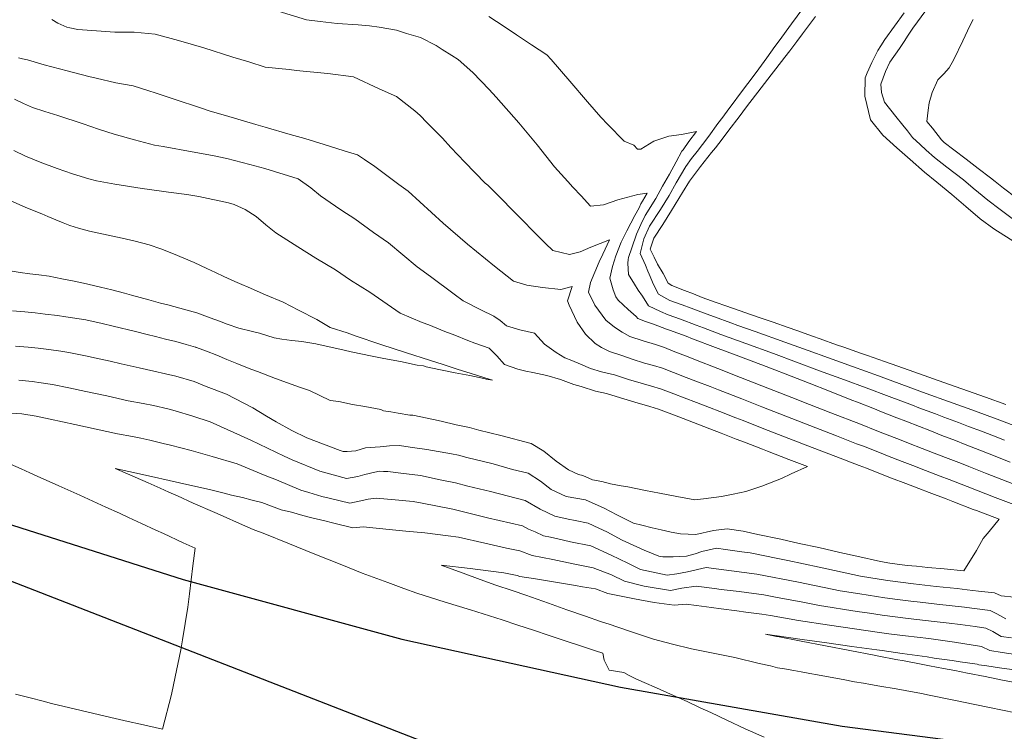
# Model space of a CAD drawing. Header units: inches. Extents: x 11351264 to 11356330, y 6702313 to 6706468.
# Tile 149 of 160: x 11355045 to 11355333, y 6705971 to 6706179. Entities that reach past the tile are written whole.
import ezdxf

# ---------------------------------------------------------------- set-up
doc = ezdxf.new("R2010")
doc.units = ezdxf.units.IN
doc.header["$MEASUREMENT"] = 0
doc.layers.add('Shumate_Contours_clip1', color=7, linetype='Continuous', lineweight=0)
doc.layers.add('Shumate_Streets_clip1', color=7, linetype='Continuous')

msp = doc.modelspace()

# ---------------------------------------------------------------- linework, layer by layer
at = {"layer": 'Shumate_Contours_clip1'}
for points, elevation in [([(11355119.55, 6706181.8), (11355129.03, 6706178.82), (11355133.03, 6706178.4), (11355138.1, 6706177.77), (11355144.16, 6706177.34), (11355147.51, 6706177.1), (11355150.33, 6706176.74), (11355155.43, 6706175.82), (11355158.41, 6706174.89), (11355162.43, 6706173.72), (11355167.02, 6706171.29), (11355168.83, 6706170.16), (11355171.68, 6706168.45), (11355173.53, 6706167.23), (11355177.77, 6706163.47), (11355182.58, 6706158.48), (11355184.59, 6706156.18), (11355191.28, 6706148.65), (11355196.67, 6706142.22), (11355201.74, 6706135.84), (11355205.62, 6706131.55), (11355207.07, 6706129.86), (11355209.55, 6706127.28), (11355212.27, 6706124.25), (11355216.04, 6706124.64), (11355220.26, 6706126.17), (11355226.14, 6706127.74), (11355228.84, 6706128.13), (11355227.51, 6706125.74), (11355227.03, 6706124.94), (11355226.47, 6706123.82), (11355225.24, 6706121.59), (11355222.9, 6706117.11), (11355221.24, 6706113.73), (11355219.68, 6706109.75), (11355218.7, 6706106.66), (11355217.91, 6706103.21), (11355218.88, 6706099.77), (11355219.69, 6706097.76), (11355220.4, 6706096.81), (11355221.84, 6706095.42), (11355223.3, 6706094.05), (11355225.64, 6706091.98), (11355226.14, 6706091.42), (11355228.39, 6706090.55), (11355230.66, 6706089.7), (11355234.49, 6706088.31), (11355235.36, 6706088.01), (11355240.23, 6706086.18), (11355242.13, 6706085.46), (11355248.9, 6706082.92), (11355255.66, 6706080.38), (11355262.12, 6706077.95), (11355262.43, 6706077.84), (11355266.29, 6706076.38), (11355269.29, 6706075.2), (11355276.29, 6706072.45), (11355282.22, 6706070.11), (11355288.79, 6706067.53), (11355290.47, 6706066.88), (11355295.43, 6706064.93), (11355297.52, 6706064.11), (11355302.02, 6706062.34), (11355304.57, 6706061.35), (11355308.6, 6706059.76), (11355311.62, 6706058.58), (11355315.19, 6706057.18), (11355319.13, 6706055.65), (11355321.96, 6706054.54), (11355326.25, 6706052.86), (11355328.57, 6706051.95), (11355335.17, 6706049.35)], 1380), ([(11355274.45, 6706182.15), (11355271.11, 6706177.67), (11355267.49, 6706172.68), (11355266.28, 6706171.01), (11355263.86, 6706167.7), (11355260.75, 6706163.43), (11355255.87, 6706157), (11355254.02, 6706154.49), (11355252.77, 6706152.8), (11355250.99, 6706150.39), (11355249.57, 6706148.5), (11355246.92, 6706144.83), (11355245.07, 6706142.37), (11355243.47, 6706140.33), (11355241.83, 6706138.21), (11355240.16, 6706135.89), (11355237.38, 6706131.1), (11355235.27, 6706127.44), (11355232.8, 6706123.36), (11355229.51, 6706118.41), (11355227.92, 6706114.7), (11355226.83, 6706110.45)], 1376), ([(11355054.53, 6706178.92), (11355056.23, 6706177.85), (11355058.88, 6706176.71), (11355059.8, 6706176.49), (11355062.13, 6706176.03), (11355066.18, 6706175.69), (11355072.94, 6706175.19), (11355078.64, 6706175.22), (11355084.74, 6706174.66), (11355091.54, 6706172.79), (11355098.96, 6706170.67), (11355107.49, 6706167.94), (11355112.19, 6706166.5), (11355117.01, 6706164.99), (11355124.04, 6706164.26), (11355126.1, 6706163.97), (11355128.12, 6706163.78), (11355135.37, 6706163.15), (11355142.85, 6706162.11), (11355150.35, 6706158.68), (11355155.41, 6706156.37), (11355160.76, 6706152.16), (11355162.32, 6706150.81), (11355164.36, 6706148.75), (11355168.93, 6706144.15), (11355171.36, 6706141.5), (11355175.45, 6706137.17), (11355181.38, 6706131.07), (11355182.17, 6706130.42), (11355186.81, 6706125.83), (11355188.77, 6706123.8), (11355191.6, 6706120.97), (11355196.36, 6706116.09), (11355199.11, 6706113.37), (11355201.27, 6706111.32), (11355206.08, 6706110.16), (11355209.19, 6706110.95), (11355212.36, 6706112.29), (11355217.85, 6706114.45), (11355215.82, 6706110.28), (11355214.84, 6706107.99), (11355213.49, 6706104.93), (11355212.3, 6706101.91), (11355211.69, 6706099.14), (11355213.5, 6706095.26), (11355216.77, 6706090.9), (11355219.31, 6706088.82), (11355221.54, 6706087.43), (11355223.82, 6706086.14), (11355227.66, 6706084.87), (11355231.26, 6706083.74), (11355233.93, 6706082.86), (11355236.45, 6706081.86), (11355240.88, 6706080.14), (11355243.01, 6706079.3), (11355249.58, 6706076.74), (11355256.14, 6706074.17), (11355262.39, 6706071.73), (11355271.22, 6706068.27), (11355276.38, 6706066.25), (11355282.64, 6706063.79), (11355291.33, 6706060.42), (11355296.16, 6706058.53), (11355298.38, 6706057.66), (11355302.76, 6706055.95), (11355305.43, 6706054.91), (11355309.36, 6706053.38), (11355312.89, 6706052.01), (11355316.26, 6706050.71), (11355320.88, 6706048.92), (11355323.06, 6706048.06), (11355327.99, 6706046.14), (11355336.27, 6706042.88)], 1382), ([(11355182.5, 6706179.81), (11355186.95, 6706176.87), (11355190.54, 6706174.49), (11355195.01, 6706171.54), (11355199.44, 6706168.59), (11355200.78, 6706167.21), (11355206.21, 6706160.86), (11355211.42, 6706154.79), (11355215.27, 6706150.3), (11355217.33, 6706148.19), (11355222.08, 6706143.31), (11355224.99, 6706142.18), (11355225.98, 6706141.01), (11355226.95, 6706140.99), (11355230.81, 6706143.35), (11355235.17, 6706144.83), (11355238.9, 6706145.24), (11355243.28, 6706146.19), (11355241.1, 6706143.18), (11355239.37, 6706140.83), (11355239.27, 6706140.68), (11355239.15, 6706140.52), (11355239.03, 6706140.35), (11355237.36, 6706137.25), (11355235.39, 6706133.7), (11355233.39, 6706130.14), (11355231.37, 6706126.58), (11355228.3, 6706121.59), (11355227, 6706118.94), (11355225.77, 6706116.1), (11355224.33, 6706112.11), (11355223.43, 6706109.23), (11355223.3, 6706108.68), (11355223.23, 6706107.62), (11355223.42, 6706104.29), (11355225.14, 6706101.44), (11355226.25, 6706099.72), (11355227.47, 6706097.89), (11355229.29, 6706095.1), (11355232.72, 6706093.49), (11355235, 6706092.45), (11355238.58, 6706091.2), (11355243.17, 6706089.48), (11355245.35, 6706088.67), (11355250.45, 6706086.76), (11355257.72, 6706084.06), (11355265.81, 6706081.15), (11355272.59, 6706078.63), (11355279.35, 6706076.12), (11355286.63, 6706073.4), (11355293, 6706071.08), (11355299.76, 6706068.54), (11355306.53, 6706066), (11355308.41, 6706065.28), (11355313.28, 6706063.46), (11355315.73, 6706062.52), (11355320.08, 6706060.93), (11355322.97, 6706059.82), (11355326.82, 6706058.36), (11355330.33, 6706057.01), (11355333.54, 6706055.79)], 1378), ([(11355278.19, 6706179.82), (11355276.44, 6706177.51), (11355274.3, 6706174.73), (11355272.68, 6706172.55), (11355270.61, 6706169.8), (11355269.22, 6706167.92), (11355266.55, 6706164.47), (11355265.21, 6706162.72), (11355262.24, 6706158.9), (11355257.94, 6706153.34), (11355255.75, 6706150.46), (11355252.75, 6706146.56), (11355250.79, 6706143.93), (11355248.82, 6706141.37), (11355247.69, 6706139.97), (11355245.58, 6706137.3), (11355244.49, 6706135.91), (11355241.24, 6706131.65), (11355239.24, 6706128.32), (11355235.98, 6706122.99), (11355233.42, 6706118.91), (11355230.82, 6706114.95), (11355229.76, 6706111.68)], 1374), ([(11355337, 6706113.43), (11355330.34, 6706117.69), (11355326.4, 6706120.58), (11355322.17, 6706124.17), (11355318.04, 6706127.69), (11355313.71, 6706131.36), (11355310.1, 6706134.27), (11355305.91, 6706137.95), (11355301.97, 6706141.4), (11355297.86, 6706145.07), (11355294.27, 6706149.61), (11355293.68, 6706151.98), (11355293.21, 6706154.01), (11355292.63, 6706156.53), (11355292.75, 6706161.85), (11355293.28, 6706163.28), (11355294.69, 6706166.33), (11355296.38, 6706169.91), (11355297.26, 6706171.23), (11355298.5, 6706173.12), (11355301.3, 6706177), (11355304.09, 6706180.88)], 1374), ([(11355337.32, 6706119.52), (11355332.29, 6706123.28), (11355328.59, 6706126.07), (11355325.9, 6706128.31), (11355324.33, 6706129.59), (11355321.47, 6706131.97), (11355316.62, 6706135.73), (11355312.96, 6706138.56), (11355310.53, 6706140.73), (11355308.82, 6706142.32), (11355306.56, 6706144.39), (11355305.06, 6706146.31), (11355303.71, 6706148.02), (11355301.71, 6706150.52), (11355298.36, 6706154.71), (11355297.51, 6706157.6), (11355297.3, 6706160.04), (11355298.67, 6706163.73), (11355299.92, 6706166.41), (11355302.71, 6706170.46), (11355304.09, 6706172.51), (11355305.34, 6706174.35), (11355306.71, 6706176.39), (11355310.51, 6706181.59)], 1376), ([(11355336.87, 6706126.8), (11355333.26, 6706129.56), (11355330.75, 6706131.49), (11355329.4, 6706132.59), (11355325.83, 6706135.32), (11355322.26, 6706138.06), (11355318.69, 6706140.8), (11355315.88, 6706142.94), (11355315.03, 6706143.73), (11355312.39, 6706147.08), (11355310.8, 6706149.09), (11355311.14, 6706152.36), (11355311.47, 6706154.53), (11355312.33, 6706157.55), (11355314.03, 6706161.24), (11355315.71, 6706163.05), (11355317.28, 6706164.82), (11355318.66, 6706167.22), (11355321.3, 6706172.72), (11355323.34, 6706177.08), (11355324.36, 6706178.98)], 1378), ([(11355044.73, 6706167.73), (11355045.94, 6706167.46), (11355047.39, 6706167.12), (11355052.27, 6706165.63), (11355058.93, 6706163.91), (11355065.34, 6706162.3), (11355067.48, 6706161.8), (11355073.19, 6706160.37), (11355078.35, 6706159.52), (11355082.61, 6706158.12), (11355085.04, 6706157.4), (11355090.28, 6706155.65), (11355097.98, 6706153.1), (11355100.56, 6706152.23), (11355104.29, 6706151.11), (11355105.36, 6706150.87), (11355114.26, 6706148.22), (11355116.95, 6706147.46), (11355124.27, 6706145.3), (11355128.54, 6706144.06), (11355134.26, 6706142.37), (11355140.13, 6706140.52), (11355144.05, 6706139.36), (11355146.11, 6706137.91), (11355149.09, 6706135.93), (11355156.08, 6706130.67), (11355158.82, 6706128.67), (11355169.09, 6706119.31), (11355176.22, 6706113.12), (11355184.17, 6706106.73), (11355189.73, 6706102.37), (11355193.57, 6706101.11), (11355198.22, 6706100.48), (11355203.59, 6706099.85), (11355206.87, 6706100.77), (11355205.54, 6706096.58), (11355206, 6706095.3), (11355208.32, 6706090.29), (11355210.77, 6706086.79), (11355213.6, 6706084.1), (11355215.47, 6706082.91), (11355217.8, 6706081.75), (11355221.69, 6706080.43), (11355224.43, 6706079.5), (11355228.05, 6706078.34), (11355230.67, 6706077.63), (11355233.35, 6706076.81), (11355236.52, 6706075.58), (11355240.3, 6706074.14), (11355243.13, 6706073.04), (11355247.26, 6706071.46), (11355249.73, 6706070.5), (11355256.53, 6706067.83), (11355262.48, 6706065.51), (11355269.48, 6706062.78), (11355276.48, 6706060.05), (11355284.33, 6706057.01), (11355290.21, 6706054.73), (11355292.19, 6706053.97), (11355296.9, 6706052.14), (11355299.24, 6706051.23), (11355303.51, 6706049.57), (11355306.66, 6706048.36), (11355310.42, 6706046.9), (11355314.64, 6706045.28), (11355317.33, 6706044.24), (11355322.62, 6706042.21), (11355330.8, 6706039.02), (11355337.79, 6706036.36)], 1384), ([(11355043.58, 6706155.58), (11355046.14, 6706154.34), (11355048.82, 6706153.2), (11355052.45, 6706152.04), (11355056.2, 6706150.8), (11355063.65, 6706148.37), (11355068.19, 6706146.81), (11355072.78, 6706145.37), (11355078.69, 6706143.73), (11355084.59, 6706142.18), (11355087.14, 6706141.73), (11355095.57, 6706140.18), (11355101.51, 6706139.1), (11355105.78, 6706138.29), (11355112.47, 6706136.52), (11355116.86, 6706135.35), (11355126.61, 6706132.32), (11355130.36, 6706129.69), (11355133.22, 6706127.29), (11355137.56, 6706124.31), (11355139.46, 6706123.05), (11355143.26, 6706120.58), (11355148.7, 6706116.58), (11355153.08, 6706113.56), (11355161.5, 6706106.53), (11355165.38, 6706103.71), (11355172.34, 6706098.53), (11355174.96, 6706096.61), (11355180.15, 6706093.98), (11355183.91, 6706092.11), (11355185.76, 6706090.82), (11355187.63, 6706089.27), (11355191.59, 6706088.05), (11355195.89, 6706087.09), (11355198.83, 6706083.86), (11355202.16, 6706081.47), (11355204.76, 6706079.91), (11355206.82, 6706079.13), (11355209.29, 6706078.01), (11355212.27, 6706076.73), (11355215.52, 6706075.79), (11355219.3, 6706074.92), (11355223.42, 6706073.56), (11355227.1, 6706072.43), (11355230.09, 6706071.59), (11355232.77, 6706070.8), (11355236.65, 6706069.32), (11355239.73, 6706068.17), (11355243.31, 6706066.81), (11355247.07, 6706065.34), (11355250.11, 6706064.15), (11355254.82, 6706062.31), (11355256.93, 6706061.49), (11355262.57, 6706059.3), (11355270.31, 6706056.3), (11355277.19, 6706053.64), (11355284.07, 6706050.99), (11355290.95, 6706048.34), (11355293.05, 6706047.53), (11355297.65, 6706045.75), (11355300.42, 6706044.69), (11355304.57, 6706043.09), (11355308.4, 6706041.63), (11355311.49, 6706040.44), (11355316.38, 6706038.57), (11355318.42, 6706037.78), (11355324.36, 6706035.51), (11355325.31, 6706035.14), (11355331.96, 6706032.61), (11355329, 6706029.02), (11355327.31, 6706027.02), (11355325.32, 6706023.48), (11355324, 6706021.37), (11355322.84, 6706019.57), (11355321.58, 6706017.47), (11355315.8, 6706018.06), (11355311.08, 6706018.53), (11355307.74, 6706018.84), (11355305.03, 6706019.11), (11355299.97, 6706019.8), (11355297.24, 6706020.24), (11355290.28, 6706021.83), (11355285.3, 6706022.91), (11355279.15, 6706024.32), (11355273.33, 6706025.56), (11355268.05, 6706026.76), (11355261.3, 6706028.16), (11355256.96, 6706029.15), (11355252.27, 6706029.79), (11355248.25, 6706029.34), (11355243.15, 6706028.18), (11355238.59, 6706028.36), (11355235.9, 6706028.84), (11355232.94, 6706029.52), (11355230.36, 6706030.07), (11355227.29, 6706030.85), (11355224.85, 6706031.46), (11355219.99, 6706033.87), (11355216.25, 6706035.82), (11355210.8, 6706038.3), (11355205.1, 6706039.29), (11355200.78, 6706041.31), (11355197.63, 6706043.75), (11355193.96, 6706046.09), (11355189.39, 6706047.2), (11355183.79, 6706048.83), (11355176.06, 6706050.68), (11355173.59, 6706051.35), (11355171.59, 6706051.73), (11355164.29, 6706053.03), (11355159.41, 6706053.74), (11355156.27, 6706054.22), (11355153.4, 6706054.12), (11355150.66, 6706053.86), (11355146.35, 6706053.49), (11355143.5, 6706052.61), (11355140.94, 6706052.43), (11355139.77, 6706052.48), (11355138.97, 6706052.7), (11355129.22, 6706056.47), (11355124.74, 6706058.63), (11355120.21, 6706061.18), (11355117.37, 6706062.82), (11355113.31, 6706065.21), (11355105.66, 6706069.2), (11355099.7, 6706071.51), (11355096.16, 6706072.91), (11355090.85, 6706074.47), (11355087.76, 6706075.23), (11355084.38, 6706076.01), (11355080.02, 6706076.96), (11355074.84, 6706078.15), (11355071.6, 6706078.89), (11355068.39, 6706079.59), (11355064.37, 6706080.47), (11355061.86, 6706080.98), (11355059.51, 6706081.48), (11355057.11, 6706081.85), (11355053.6, 6706082.35), (11355050.49, 6706082.68), (11355047.58, 6706083), (11355043.88, 6706083.34)], 1386), ([(11355043.39, 6706140.58), (11355046.82, 6706138.93), (11355051.1, 6706137.14), (11355056.06, 6706135.33), (11355060.57, 6706133.74), (11355065.28, 6706132.31), (11355067.55, 6706131.68), (11355072.94, 6706130.69), (11355080.9, 6706129.43), (11355085.89, 6706128.78), (11355088.65, 6706128.4), (11355094.06, 6706127.67), (11355097.53, 6706127.13), (11355106.21, 6706125.27), (11355107.93, 6706124.79), (11355111.1, 6706123.34), (11355114.38, 6706121.28), (11355117.2, 6706118.85), (11355120.11, 6706116.48), (11355126.55, 6706112.41), (11355131.78, 6706109.11), (11355137.58, 6706105.65), (11355141.98, 6706102.62), (11355147.6, 6706099.15), (11355156.54, 6706092.92), (11355162.93, 6706090.22), (11355164.87, 6706089.55), (11355169.6, 6706087.57), (11355172.53, 6706086.5), (11355176.31, 6706084.94), (11355178.38, 6706084.2), (11355182.53, 6706082.68), (11355184.8, 6706080.44), (11355187.05, 6706077.93), (11355190.96, 6706076.58), (11355193.33, 6706076.01), (11355195.32, 6706075.63), (11355199.48, 6706074.74), (11355203.43, 6706073.49), (11355207.33, 6706072.11), (11355209.49, 6706071.45), (11355213.72, 6706070.16), (11355216.95, 6706069.48), (11355221.09, 6706068.18), (11355225.25, 6706066.92), (11355229.68, 6706065.61), (11355232.19, 6706064.83), (11355236.84, 6706063.1), (11355239.42, 6706062.1), (11355243.66, 6706060.44), (11355247.17, 6706059.09), (11355250.5, 6706057.8), (11355254.92, 6706056.1), (11355257.34, 6706055.16), (11355262.67, 6706053.11), (11355264.14, 6706052.54), (11355270.34, 6706050.15), (11355275.81, 6706048.05), (11355271.01, 6706045.88), (11355268.15, 6706044.53), (11355262.4, 6706042.34), (11355257.71, 6706040.73), (11355254.04, 6706039.94), (11355250.67, 6706039.25), (11355245.35, 6706038.62), (11355242.84, 6706038.32), (11355237.55, 6706039.32), (11355232.47, 6706040.28), (11355228.36, 6706041.06), (11355223.21, 6706042.07), (11355221.19, 6706042.42), (11355218.14, 6706043), (11355215.54, 6706043.63), (11355212.86, 6706044.15), (11355210, 6706045.47), (11355208.78, 6706045.68), (11355205.83, 6706047.13), (11355202.17, 6706049.59), (11355198.57, 6706052.57), (11355194.9, 6706054.82), (11355185.96, 6706057.11), (11355179.56, 6706058.74), (11355176.79, 6706059.48), (11355172.92, 6706060.29), (11355168.53, 6706061.37), (11355166.23, 6706061.81), (11355160.2, 6706063.1), (11355159.33, 6706063.12), (11355155.95, 6706063.69), (11355153.79, 6706064.07), (11355151.62, 6706064.39), (11355150.82, 6706064.73), (11355146.13, 6706065.59), (11355142.53, 6706066.25), (11355138.57, 6706067.14), (11355136.03, 6706067.42), (11355129.93, 6706070.33), (11355127.04, 6706071.33), (11355120.04, 6706073.85), (11355114.71, 6706075.84), (11355112.8, 6706076.57), (11355108.66, 6706078.18), (11355105.71, 6706079.4), (11355102.81, 6706080.66), (11355099.8, 6706081.84), (11355096.9, 6706082.88), (11355096.68, 6706082.95), (11355096.62, 6706082.97), (11355096.57, 6706082.99), (11355093.8, 6706083.83), (11355090.83, 6706084.63), (11355087.82, 6706085.39), (11355084.8, 6706086.13), (11355082.43, 6706086.74), (11355079.03, 6706087.62), (11355072.42, 6706089.18), (11355069.25, 6706089.91), (11355064.41, 6706090.96), (11355058.55, 6706091.93), (11355056.18, 6706092.27), (11355052.58, 6706092.67), (11355049.56, 6706093.02), (11355046.55, 6706093.32), (11355042.96, 6706093.66)], 1388), ([(11355042.44, 6706125.85), (11355046.68, 6706124.02), (11355048.8, 6706123.12), (11355051.52, 6706122.01), (11355052.4, 6706121.65), (11355053.36, 6706121.26), (11355055.69, 6706120.25), (11355057.85, 6706119.39), (11355059.79, 6706118.63), (11355062.26, 6706117.82), (11355065.56, 6706116.97), (11355068.28, 6706116.35), (11355075.12, 6706114.9), (11355078.93, 6706114.05), (11355083.02, 6706112.97), (11355086.45, 6706111.75), (11355090.11, 6706110.37), (11355096.2, 6706107.77), (11355099.93, 6706106.02), (11355102.42, 6706104.89), (11355104.87, 6706103.68), (11355108.1, 6706102.25), (11355110.11, 6706101.4), (11355111.97, 6706100.58), (11355117.04, 6706098.37), (11355122.28, 6706096.19), (11355126.78, 6706093.84), (11355132.07, 6706091.15), (11355135.97, 6706088.81), (11355140.95, 6706087.19), (11355143.28, 6706086.29), (11355150.81, 6706083.81), (11355158.34, 6706081.33), (11355165.08, 6706079.2), (11355169.12, 6706077.89), (11355173.19, 6706076.6), (11355177.26, 6706075.31), (11355181.28, 6706074.06), (11355181.33, 6706074.01), (11355183.51, 6706073.36), (11355181.68, 6706073.59), (11355181.02, 6706073.85), (11355176.93, 6706074.66), (11355172.65, 6706075.49), (11355168.37, 6706076.37), (11355164.09, 6706077.26), (11355163.37, 6706077.49), (11355161.53, 6706077.77), (11355156.57, 6706078.77), (11355151.72, 6706079.69), (11355148.34, 6706080.37), (11355142.16, 6706081.68), (11355140.07, 6706082.1), (11355131.78, 6706083.94), (11355127.69, 6706084.62), (11355124.73, 6706084.91), (11355121.87, 6706085.33), (11355119.58, 6706085.76), (11355117.42, 6706086.41), (11355115.33, 6706087.06), (11355113.21, 6706087.6), (11355109.22, 6706088.6), (11355105.84, 6706089.76), (11355103.58, 6706090.6), (11355100.87, 6706091.59), (11355096.98, 6706093.06), (11355093.71, 6706093.96), (11355088.44, 6706095.36), (11355086.27, 6706095.93), (11355082.85, 6706096.82), (11355077.8, 6706098.21), (11355075.78, 6706098.77), (11355072.09, 6706099.75), (11355068.71, 6706100.54), (11355067.45, 6706100.84), (11355064.64, 6706101.51), (11355060.56, 6706102.38), (11355057.39, 6706103.04), (11355053.73, 6706103.76), (11355050.7, 6706104.21), (11355048.01, 6706104.51), (11355045.22, 6706104.86), (11355042.91, 6706105.29)], 1390), ([(11355226.83, 6706110.45), (11355228.32, 6706107.06), (11355229.03, 6706105.23), (11355229.48, 6706104.36), (11355230.72, 6706101.35), (11355232.21, 6706098.5), (11355235.52, 6706096.62), (11355239.15, 6706095.35), (11355241.78, 6706094.38), (11355246.14, 6706092.76), (11355248.57, 6706091.86), (11355253.39, 6706090.08), (11355255.4, 6706089.38), (11355260.44, 6706087.59), (11355269.22, 6706084.49), (11355276.04, 6706082), (11355281.92, 6706079.85), (11355289.01, 6706077.32), (11355296.63, 6706074.59), (11355303.43, 6706072.09), (11355310.59, 6706069.46), (11355317.1, 6706067.11), (11355323.97, 6706064.64), (11355332.13, 6706061.59), (11355337.5, 6706059.57)], 1376), ([(11355229.76, 6706111.68), (11355230.9, 6706109.36), (11355231.83, 6706107.27), (11355233.58, 6706104.6), (11355235, 6706101.75), (11355236.06, 6706101.05), (11355239.8, 6706099.58), (11355242.4, 6706098.58), (11355244.99, 6706097.57), (11355249.08, 6706096.06), (11355251.85, 6706095.1), (11355256.1, 6706093.62), (11355258.78, 6706092.69), (11355263.13, 6706091.17), (11355265.72, 6706090.28), (11355270.16, 6706088.72), (11355272.65, 6706087.86), (11355277.28, 6706086.2), (11355279.53, 6706085.42), (11355284.32, 6706083.73), (11355286.46, 6706083), (11355291.36, 6706081.27), (11355293.38, 6706080.57), (11355298.4, 6706078.8), (11355300.3, 6706078.15), (11355305.55, 6706076.25), (11355314.08, 6706073.26), (11355321, 6706070.83), (11355327.91, 6706068.4), (11355333.9, 6706066.21)], 1374), ([(11355340.15, 6706009.43), (11355332.57, 6706010.17), (11355330.58, 6706011.03), (11355325.93, 6706011.54), (11355322.56, 6706011.98), (11355319.62, 6706012.31), (11355313.47, 6706012.96), (11355306.82, 6706013.7), (11355299.2, 6706014.71), (11355291.31, 6706015.97), (11355279.26, 6706018.57), (11355270.06, 6706020.53), (11355267.13, 6706021.1), (11355259.01, 6706022.8), (11355256.56, 6706023.11), (11355251.78, 6706023.78), (11355249.18, 6706024.11), (11355244.91, 6706023.18), (11355242.9, 6706022.53), (11355240.4, 6706021.84), (11355236.49, 6706021.59), (11355233.48, 6706021.57), (11355232.27, 6706021.85), (11355227.97, 6706023.56), (11355221.49, 6706026.46), (11355217.02, 6706028.93), (11355214.68, 6706029.98), (11355211.57, 6706031.49), (11355207.73, 6706032.25), (11355205.69, 6706032.61), (11355201.76, 6706033.51), (11355197.49, 6706035.61), (11355193.11, 6706038.13), (11355182.92, 6706040.75), (11355176.36, 6706042.33), (11355172.73, 6706043.31), (11355168.26, 6706044.17), (11355162.48, 6706045.38), (11355156.66, 6706046.15), (11355152.91, 6706046.63), (11355151.6, 6706046.64), (11355150.5, 6706046.67), (11355149.1, 6706046.42), (11355146.18, 6706045.76), (11355144.11, 6706045.12), (11355140.8, 6706044.54), (11355132.98, 6706046.7), (11355124.9, 6706050.05), (11355122.56, 6706051.04), (11355112.78, 6706055.76), (11355100.9, 6706061.11), (11355095.75, 6706062.81), (11355090.56, 6706064.37), (11355088.46, 6706064.95), (11355084.3, 6706065.88), (11355081.24, 6706066.47), (11355076.85, 6706067.31), (11355070.61, 6706068.71), (11355064.41, 6706070.05), (11355059.51, 6706071.08), (11355054.65, 6706072.08), (11355051.4, 6706072.53), (11355048.74, 6706072.95), (11355044.78, 6706073.37)], 1384), ([(11355333.92, 6706003.43), (11355331.26, 6706004.89), (11355329.31, 6706005.86), (11355323.94, 6706006.58), (11355321.83, 6706006.86), (11355313.7, 6706007.79), (11355308.85, 6706008.34), (11355306.06, 6706008.65), (11355302.18, 6706009.14), (11355298.44, 6706009.62), (11355291.15, 6706010.76), (11355285.35, 6706011.68), (11355283.07, 6706012.18), (11355273.18, 6706014.19), (11355261.02, 6706016.57), (11355253.53, 6706017.54), (11355246.13, 6706018.49), (11355240.66, 6706017.18), (11355237.56, 6706016.62), (11355234.7, 6706016.26), (11355226.93, 6706017.94), (11355223.23, 6706019.73), (11355218.29, 6706022.11), (11355212.31, 6706024.88), (11355206.43, 6706026.02), (11355204.39, 6706026.47), (11355200.54, 6706027.34), (11355198.46, 6706027.78), (11355196.05, 6706028.98), (11355194.1, 6706029.72), (11355192.32, 6706030.69), (11355182.1, 6706033.06), (11355171.9, 6706035.54), (11355162.97, 6706037.31), (11355160.31, 6706037.77), (11355155.07, 6706038.3), (11355149.44, 6706038.82), (11355147.13, 6706038.48), (11355145.03, 6706038.04), (11355141.74, 6706037.33), (11355135.74, 6706038.76), (11355133.6, 6706039.31), (11355129.71, 6706040.46), (11355127.4, 6706041.11), (11355120.25, 6706044.14), (11355116.93, 6706045.4), (11355108.78, 6706048.84), (11355101.41, 6706050.98), (11355095.34, 6706052.72), (11355089.26, 6706054.29), (11355087.12, 6706054.78), (11355083.18, 6706055.75), (11355080.58, 6706056.33), (11355078.07, 6706056.82), (11355073.68, 6706057.66), (11355067.43, 6706059.04), (11355061.18, 6706060.39), (11355053.99, 6706061.95), (11355049.86, 6706062.82), (11355045.67, 6706063.46), (11355042.6, 6706063.67)], 1382), ([(11355042.39, 6706048.78), (11355045.53, 6706047.37), (11355048.09, 6706046.19), (11355050.23, 6706045.23), (11355056.53, 6706042.4), (11355062.64, 6706039.64), (11355070.26, 6706036.17), (11355074.26, 6706034.36), (11355076.97, 6706033.12), (11355080.73, 6706031.39), (11355084.97, 6706029.43), (11355087.2, 6706028.4), (11355092.97, 6706025.73), (11355096.45, 6706024.13), (11355095.81, 6706018.95), (11355094.77, 6706010.75), (11355094.31, 6706006.85), (11355092.75, 6705997.31), (11355092.27, 6705994.35), (11355090.15, 6705984.09), (11355089.55, 6705981.34), (11355086.92, 6705971.12), (11355080.43, 6705972.59), (11355076.82, 6705973.44), (11355071.77, 6705974.59), (11355063.08, 6705976.63), (11355054.38, 6705978.71), (11355051.92, 6705979.33), (11355048.14, 6705980.28), (11355043.87, 6705981.38)], 1382), ([(11355335.55, 6705997.88), (11355332.49, 6705998.3), (11355330.08, 6705999.74), (11355328.05, 6706000.7), (11355324.91, 6706001.18), (11355320.57, 6706001.78), (11355317.31, 6706002.17), (11355312.94, 6706002.7), (11355305.3, 6706003.58), (11355297.67, 6706004.53), (11355294, 6706005.08), (11355290.37, 6706005.64), (11355286.65, 6706006.2), (11355283.08, 6706006.77), (11355279.32, 6706007.34), (11355273.97, 6706008.43), (11355266.97, 6706009.72), (11355262.98, 6706010.49), (11355257.98, 6706011.14), (11355255.77, 6706011.43), (11355250.57, 6706012.09), (11355248.56, 6706012.35), (11355243.17, 6706013.05), (11355239.04, 6706012.4), (11355235.73, 6706011.8), (11355228.02, 6706013.03), (11355222.21, 6706014.48), (11355218.44, 6706016.32), (11355213.03, 6706018.44), (11355209.64, 6706019.06), (11355207.16, 6706019.53), (11355201.27, 6706020.8), (11355195.15, 6706022.04), (11355191.53, 6706023.36), (11355187.66, 6706024.17), (11355181.31, 6706025.62), (11355173.57, 6706027.37), (11355170.57, 6706027.75), (11355163.7, 6706028.6), (11355158.19, 6706029.17), (11355154.28, 6706029.48), (11355145.69, 6706030.35), (11355142.68, 6706030.12), (11355136.68, 6706031.54), (11355134.4, 6706032.11), (11355130.68, 6706033.06), (11355128.02, 6706033.72), (11355124.66, 6706034.66), (11355121.69, 6706035.39), (11355116.04, 6706037.55), (11355113.17, 6706038.21), (11355110.29, 6706038.98), (11355107.09, 6706039.71), (11355104.57, 6706040.39), (11355101.01, 6706041.19), (11355098.88, 6706041.75), (11355094.93, 6706042.62), (11355088.84, 6706044), (11355083.64, 6706045.15), (11355077, 6706046.61), (11355073.08, 6706047.48), (11355076.64, 6706045.91), (11355082.68, 6706043.25), (11355086.22, 6706041.7), (11355088.73, 6706040.58), (11355091.28, 6706039.46), (11355095.89, 6706037.36), (11355102.24, 6706034.56), (11355105.5, 6706033.13), (11355108.59, 6706031.78), (11355113.44, 6706029.66), (11355116.85, 6706028.31), (11355123.63, 6706025.58), (11355131.54, 6706022.44), (11355138.9, 6706019.43), (11355145.36, 6706016.84), (11355152.92, 6706014.06), (11355157.59, 6706012.35), (11355161.41, 6706010.95), (11355169.65, 6706008.38), (11355177.07, 6706006.07), (11355186.34, 6706003.18), (11355190.95, 6706001.64), (11355195.56, 6706000.11), (11355200.17, 6705998.58), (11355202.81, 6705997.72), (11355205.17, 6705996.91), (11355209.62, 6705995.45), (11355213.76, 6705994.1), (11355215.86, 6705993.42), (11355216.25, 6705991.35), (11355217.74, 6705988.41), (11355222, 6705987.71), (11355223.58, 6705986.84), (11355225.58, 6705985.87), (11355227.94, 6705984.8), (11355231.55, 6705983.22), (11355235.72, 6705981.38), (11355240.55, 6705979.22), (11355244.41, 6705977.43), (11355247.49, 6705976), (11355252.14, 6705973.81), (11355257.59, 6705971.23), (11355263.1, 6705968.85)], 1380), ([(11355337.42, 6705992.93), (11355332.85, 6705993.57), (11355329.23, 6705994.18), (11355326.74, 6705995.39), (11355318.89, 6705996.58), (11355311.33, 6705997.67), (11355304.53, 6705998.48), (11355299.62, 6705999.1), (11355296.9, 6705999.44), (11355289.6, 6706000.51), (11355282.3, 6706001.6), (11355273.21, 6706002.94), (11355264.93, 6706004.46), (11355262.45, 6706004.8), (11355257.71, 6706005.42), (11355255.07, 6706005.79), (11355250.49, 6706006.38), (11355247.68, 6706006.77), (11355243.27, 6706007.34), (11355240.29, 6706007.76), (11355236.73, 6706007.44), (11355230.95, 6706008.29), (11355225.13, 6706009.33), (11355217.33, 6706010.9), (11355213.73, 6706012.25), (11355209.91, 6706012.83), (11355207.87, 6706013.21), (11355202.01, 6706014.22), (11355196.16, 6706015.17), (11355191.57, 6706015.84), (11355190.76, 6706016.13), (11355186.84, 6706016.96), (11355179.22, 6706017.88), (11355176.99, 6706018.18), (11355168.56, 6706019.17), (11355175.77, 6706016.49), (11355179.12, 6706015.27), (11355184.21, 6706013.38), (11355189.6, 6706011.61), (11355193.32, 6706010.35), (11355199.93, 6706008.03), (11355205.32, 6706006.14), (11355210.81, 6706004.23), (11355215.22, 6706002.72), (11355217.97, 6706001.78), (11355219.97, 6706001.09), (11355224.31, 6705999.63), (11355230.68, 6705997.48), (11355236.26, 6705996.06), (11355241.83, 6705994.7), (11355247.72, 6705993.52), (11355254.5, 6705992.1), (11355261.61, 6705990.42), (11355264.93, 6705989.65), (11355267.07, 6705989.13), (11355269.07, 6705988.78), (11355271.77, 6705988.29), (11355273.91, 6705987.92), (11355276.47, 6705987.46), (11355278.76, 6705987.06), (11355282.43, 6705986.38), (11355286.28, 6705985.68), (11355289.61, 6705985.06), (11355292.25, 6705984.61), (11355294.25, 6705984.25), (11355297.01, 6705983.78), (11355301.76, 6705982.97), (11355304.44, 6705982.46), (11355309.18, 6705981.55), (11355311.43, 6705981.12), (11355318.69, 6705979.62), (11355324.85, 6705978.35), (11355329.11, 6705977.48), (11355336.73, 6705975.9)], 1378), ([(11355335.63, 6705988.6), (11355332.01, 6705989.14), (11355328.38, 6705989.69), (11355325.96, 6705990.03), (11355325.47, 6705990.21), (11355320.53, 6705990.9), (11355318.15, 6705991.25), (11355312.92, 6705991.99), (11355310.84, 6705992.29), (11355303.52, 6705993.32), (11355297.66, 6705994.14), (11355296.13, 6705994.34), (11355288.82, 6705995.37), (11355281.52, 6705996.4), (11355274.21, 6705997.43), (11355266.97, 6705998.45), (11355266.87, 6705998.47), (11355263.5, 6705998.94), (11355266.73, 6705998.31), (11355266.89, 6705998.28), (11355267.04, 6705998.25), (11355273.95, 6705996.92), (11355281.08, 6705995.54), (11355288.22, 6705994.17), (11355295.35, 6705992.8), (11355296.66, 6705992.57), (11355301.67, 6705991.6), (11355304.08, 6705991.14), (11355308.66, 6705990.26), (11355311.5, 6705989.72), (11355315.65, 6705988.92), (11355318.93, 6705988.29), (11355322.63, 6705987.58), (11355327.83, 6705986.53), (11355332.92, 6705985.54), (11355336.59, 6705984.83)], 1376)]:
    msp.add_lwpolyline(points, dxfattribs=dict(at, elevation=elevation))
at = {"layer": 'Shumate_Streets_clip1'}
msp.add_lwpolyline([(11354925.19, 6706060.2), (11355030, 6706035), (11355093, 6706015), (11355157, 6705997.5), (11355221, 6705983.5), (11355286, 6705972), (11355352, 6705963.5), (11355418, 6705958), (11355484, 6705955.5), (11355550, 6705956), (11355616, 6705959.5), (11355674, 6705963.5), (11355733, 6705967), (11355792, 6705970.5), (11355851, 6705974), (11355909, 6705977.5), (11355969, 6705980.5), (11356028, 6705984), (11356087, 6705987), (11356146, 6705990), (11356221, 6705995.5), (11356295, 6706004), (11356330.36, 6706009.89)], dxfattribs=at)
at = {"layer": 'Shumate_Streets_clip1', "color": 1}
msp.add_lwpolyline([(11354925.19, 6706060.2), (11355374, 6705885.5), (11355929, 6705666)], dxfattribs=at)

doc.saveas('drawing.dxf')
